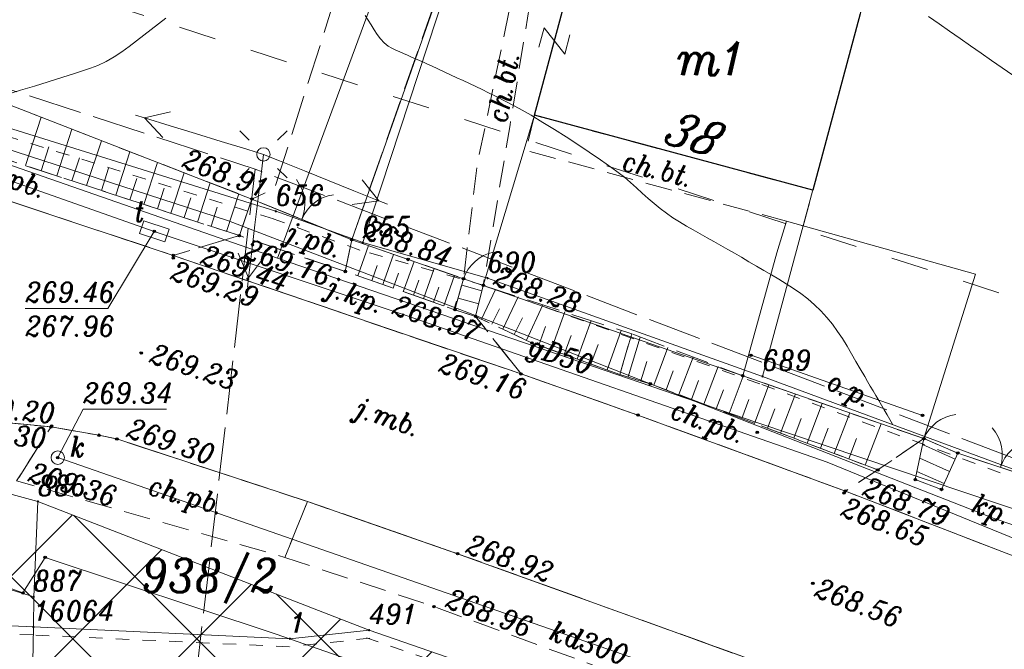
# Model space of a CAD drawing. Header units: metres. Extents: x 7435600 to 7436400, y 5537603 to 5538250.
# Tile 35 of 43: x 7436059 to 7436096, y 5537903 to 5537927. Entities that reach past the tile are written whole.
import ezdxf
from ezdxf.enums import TextEntityAlignment as Align

# ---------------------------------------------------------------- set-up
doc = ezdxf.new("R2010")
doc.units = ezdxf.units.M
doc.header["$MEASUREMENT"] = 0
for name, pattern in [('0.5_0.5', [1, 0.5, -0.5]), ('1.4_1.4', [2.8, 1.4, -1.4]), ('1.5_0.5', [2, 1.5, -0.5]), ('219-500', [0]), ('ktok02-500', [0]), ('ktok04-500', [0]), ('mz1.0_0.5', [1.5, 1, -0.5]), ('mz1.25_0.5', [1.75, 1.25, -0.5]), ('mz2.0_0.5', [2.5, 2, -0.5])]:
    doc.linetypes.add(name, pattern=pattern)
doc.layers.get('0').update_dxf_attribs({"color": 2, "linetype": 'CONTINUOUS', "lineweight": 5})
doc.layers.add('!ramka', color=2, linetype='CONTINUOUS', lineweight=0)
doc.layers.add('BUIB02_02', color=7, linetype='CONTINUOUS', lineweight=0)
for name, color, linetype in [('000 Inne (niezydentyfikowane)', 7, 'CONTINUOUS'), ('140-Punkty robocze', 7, 'CONTINUOUS'), ('203-Punkt załamania granicy działki nie stabilizowany', 7, 'CONTINUOUS'), ('203-Punkt załamania granicy działki nie stabilizowany-Atr103', 7, 'CONTINUOUS'), ('203-Punkt załamania granicy działki nie stabilizowany-Atr104', 7, 'CONTINUOUS'), ('211-Nr działki', 7, 'CONTINUOUS'), ('218-Granica użytku po granicy działki', 7, 'CONTINUOUS'), ('219-Linia granicy', 7, 'CONTINUOUS'), ('238-Punkt adresowy budynku', 7, 'CONTINUOUS'), ('312-Budynek (powierzchnia)', 7, 'CONTINUOUS'), ('312-Numer ewidencyjny budynku-Atr124', 7, 'CONTINUOUS'), ('403-Punkt określonej wysokości', 7, 'CONTINUOUS'), ('811-Warstwica ciągła linia', 7, 'CONTINUOUS'), ('991-Przehaczenie', 7, 'CONTINUOUS'), ('brama (linia)', 7, 'CONTINUOUS'), ('brama (linia) - symbol', 7, 'CONTINUOUS'), ('chodnik (powierzchnia)', 7, 'CONTINUOUS'), ('chodnik (powierzchnia)-Atr17', 7, 'CONTINUOUS'), ('furtka (linia)', 7, 'CONTINUOUS'), ('furtka (linia) - symbol', 7, 'CONTINUOUS'), ('inny obiekt przyrodniczy (linia)', 7, 'CONTINUOUS'), ('inny obiekt przyrodniczy (linia)-Atr17', 7, 'CONTINUOUS'), ('jezdnia (powierzchnia)', 7, 'CONTINUOUS'), ('jezdnia (powierzchnia)-Atr17', 7, 'CONTINUOUS'), ('krawężnik (linia)', 7, 'CONTINUOUS'), ('latarnia na słupie lub maszcie (punkt)', 7, 'CONTINUOUS'), ('Miejsce błędu lub ostrzeżenia po kontroli', 7, 'CONTINUOUS'), ('ogrodzenie trwałe (linia)', 7, 'CONTINUOUS'), ('plac (powierzchnia)', 7, 'CONTINUOUS'), ('plac (powierzchnia)-Atr17', 7, 'CONTINUOUS'), ('przewód elektroenergetyczny niskiego napięcia (linia) - symbol', 7, 'CONTINUOUS'), ('przewód gazowy (linia)', 7, 'CONTINUOUS'), ('przewód gazowy (linia)-Atr1', 7, 'CONTINUOUS'), ('przewód kanalizacyjny (linia)', 7, 'CONTINUOUS'), ('przewód kanalizacyjny (linia)-Atr1', 7, 'CONTINUOUS'), ('przewód telekomunikacyjny (linia)', 7, 'CONTINUOUS'), ('przewód telekomunikacyjny - projektowany lub w budowie (linia) - ob. projektowany', 7, 'CONTINUOUS'), ('punkt o określonej wysokości (sieć kanalizacyjna)', 7, 'CONTINUOUS'), ('punkt o określonej wysokości (sieć kanalizacyjna)-Atr2', 7, 'CONTINUOUS'), ('punkt o określonej wysokości (sieć telekomunikacyjna)', 7, 'CONTINUOUS'), ('punkt o określonej wysokości (sieć telekomunikacyjna)-Atr2', 7, 'CONTINUOUS'), ('punkt o określonej wysokości (sieć telekomunikacyjna)-Atr3', 7, 'CONTINUOUS'), ('punkt wysokościowy sztuczny', 7, 'CONTINUOUS'), ('punkt wysokościowy sztuczny-Atr2', 7, 'CONTINUOUS'), ('schody w ciągu komunikacyjnym', 7, 'CONTINUOUS'), ('skarpa nieumocniona (powierzchnia)', 7, 'CONTINUOUS'), ('Strefa osuwisk potencjalnych', 7, 'CONTINUOUS'), ('studzienka prostokątna - przewód telekomunikacyjny (punkt)', 7, 'CONTINUOUS'), ('studzienka prostokątna - przewód telekomunikacyjny (punkt)-Atr17', 7, 'CONTINUOUS'), ('słup (punkt)', 7, 'CONTINUOUS'), ('właz okrągły - siec kanalizacyjna (punkt)', 7, 'CONTINUOUS'), ('właz okrągły - siec kanalizacyjna (punkt)-Atr17', 7, 'CONTINUOUS')]:
    doc.layers.add(name, color=color, linetype=linetype)
doc.styles.get("Standard").update_dxf_attribs({"font": 'italic_1250.shx', "width": 0.75})
doc.linetypes.add('902-500', pattern='A,3.75,0,[1,ksztalty.shx,S=0.5,R=0,X=0,Y=0],3.75', length=7.5)

# ---------------------------------------------------------------- blocks, each defined once
blk = doc.blocks.new('991')
at = {"color": 0, "linetype": 'Continuous', "lineweight": 0}
for p, q in [((-0.375, 0.5), (0.375, 0.5)), ((-0.375, -0.5), (0.375, 0.5)), ((-0.375, -0.5), (0.375, -0.5))]:
    blk.add_line(p, q, dxfattribs=at)
blk = doc.blocks.new('203')
at = {"linetype": 'Continuous', "lineweight": 0}
h = blk.add_hatch(color=0, dxfattribs=at)
edge = h.paths.add_edge_path()
edge.add_arc((0, 0), 0.045, 0, 360)
blk = doc.blocks.new('US22')
at = {"color": 0, "linetype": 'Continuous', "lineweight": 13}
blk.add_circle((0, 0), 0.25, dxfattribs=at)
blk = doc.blocks.new('PE04')
at = {"color": 0, "linetype": 'Continuous', "lineweight": 13}
for p, q in [((4.65, 0), (3.784, 0.5)), ((0.65, 0), (0, 0)), ((0.65, 0), (1.65, 0)), ((1.65, 0), (2.65, 0)), ((2.65, 0), (3.65, 0)), ((3.65, 0), (4.65, 0)), ((4.65, 0), (3.784, -0.5)), ((4.65, 0), (5, 0))]:
    blk.add_line(p, q, dxfattribs=at)
blk = doc.blocks.new('PW01')
at = {"linetype": 'Continuous', "lineweight": 13}
h = blk.add_hatch(color=0, dxfattribs=at)
edge = h.paths.add_edge_path()
edge.add_arc((0, 0), 0.045, 0, 360)
blk = doc.blocks.new('OK02')
at = {"color": 0, "linetype": 'Continuous', "lineweight": 0}
for centre, start, end in [((-1.5, 0), 0, 60), ((1.5, 0), 120, 180)]:
    blk.add_arc(centre, 1.5, start, end, dxfattribs=at)
blk = doc.blocks.new('OK04')
at = {"color": 0, "linetype": 'Continuous', "lineweight": 0}
blk.add_arc((1.5, 0.001), 1.5, 120, 180, dxfattribs=at)
blk = doc.blocks.new('US15B')
at = {"color": 0, "linetype": 'Continuous', "lineweight": 0}
blk.add_lwpolyline([(-0.5, -0.25), (0.5, -0.25), (0.5, 0.25), (-0.5, 0.25)], close=True, dxfattribs=at)
blk = doc.blocks.new('PW02')
at = {"linetype": 'Continuous', "lineweight": 13}
h = blk.add_hatch(color=0, dxfattribs=at)
edge = h.paths.add_edge_path()
edge.add_arc((0, 0), 0.045, 0, 360)
blk = doc.blocks.new('PIKIETA')
at = {"color": 0}
blk.add_circle((0, 0), 0.045, dxfattribs=at)
blk = doc.blocks.new('801')
at = {"linetype": 'Continuous', "lineweight": 13}
h = blk.add_hatch(color=0, dxfattribs=at)
edge = h.paths.add_edge_path()
edge.add_arc((0, 0), 0.045, 0, 360)
blk = doc.blocks.new('SM04')
at = {"color": 0, "linetype": 'Continuous', "lineweight": 13}
blk.add_circle((0, 0), 0.25, dxfattribs=at)
blk = doc.blocks.new('SM011')
at = {"color": 0, "linetype": 'Continuous', "lineweight": 13}
for p, q in [((-0.53, 0.531), (-0.883, 0.884)), ((0.531, 0.531), (0.884, 0.884)), ((-0.53, -0.53), (-0.883, -0.883)), ((0.531, -0.53), (0.884, -0.883))]:
    blk.add_line(p, q, dxfattribs=at)

msp = doc.modelspace()

# ---------------------------------------------------------------- hatches: boundary and pattern name
at = {"layer": 'BUIB02_02', "linetype": 'Continuous', "lineweight": 5}
h = msp.add_hatch(dxfattribs=at)
h.set_pattern_fill('CROSSHATCH', color=253, style=0, pattern_type=2)
h.set_pattern_definition([(45, (7435961.6253, 5537924.7712), (-2.319904, 2.319904), []), (315, (7435961.6253, 5537924.7712), (2.319904, 2.319904), [])])
h.paths.add_polyline_path([(7436043.44, 5537913.56), (7436060.08, 5537909.02), (7436072.46, 5537904.21), (7436080.45, 5537901.44), (7436125.26, 5537886.3), (7436123.85, 5537883.72), (7436121.78, 5537879.94), (7436111.81, 5537868.54), (7436097.96, 5537862.42), (7436082.82, 5537862.73), (7436056.09, 5537869.29), (7436015.82, 5537881.67), (7435957.74, 5537897.76), (7435948.84, 5537901.62), (7435934.32, 5537910.49), (7435934.03, 5537910.63), (7435939.24, 5537925.51), (7435940.01, 5537935.88), (7435938.04, 5537945.01), (7435935.67, 5537947.6), (7435945.85, 5537945.72), (7435954.28, 5537942.86), (7435969.69, 5537938.08), (7435996.02, 5537930.09), (7436005.99, 5537926.19), (7436016.39, 5537923.91), (7436023.56, 5537921.25)])

# ---------------------------------------------------------------- linework, layer by layer
at = {"layer": '!ramka', "color": 251, "linetype": 'Continuous', "lineweight": 13}
msp.add_3dface([(7435692.445, 5538052.761), (7436192.445, 5538052.761), (7436192.445, 5537747.761), (7435692.445, 5537747.761)], dxfattribs=at)
at = {"layer": '000 Inne (niezydentyfikowane)', "color": 251, "linetype": 'Continuous', "lineweight": 13, "flags": 128}
for points in [[(7436059.61, 5537921.58), (7436060.2, 5537923.39)], [(7436060.78, 5537921.2), (7436061.35, 5537922.94)], [(7436061.9, 5537920.83), (7436062.46, 5537922.51)], [(7436060.2, 5537921.39), (7436060.49, 5537922.28)], [(7436062.99, 5537920.47), (7436063.52, 5537922.1)], [(7436061.35, 5537921.01), (7436061.63, 5537921.87)], [(7436064.04, 5537920.13), (7436064.55, 5537921.7)], [(7436062.45, 5537920.65), (7436062.72, 5537921.48)], [(7436063.52, 5537920.3), (7436063.78, 5537921.1)], [(7436065.05, 5537919.8), (7436065.55, 5537921.31)], [(7436064.55, 5537919.96), (7436064.8, 5537920.73)], [(7436066.04, 5537919.47), (7436066.52, 5537920.94)], [(7436065.55, 5537919.64), (7436065.79, 5537920.38)], [(7436067.13, 5537919.12), (7436067.59, 5537920.52)], [(7436066.55, 5537919.31), (7436066.78, 5537920.03)], [(7436072.04, 5537917.46), (7436072.44, 5537918.59)], [(7436072.98, 5537917.13), (7436073.37, 5537918.26)], [(7436072.56, 5537917.27), (7436072.76, 5537917.84)], [(7436073.74, 5537916.86), (7436074.14, 5537917.99)], [(7436074.5, 5537916.6), (7436074.89, 5537917.73)], [(7436073.36, 5537917), (7436073.56, 5537917.56)], [(7436074.12, 5537916.73), (7436074.32, 5537917.3)], [(7436075.25, 5537916.34), (7436075.65, 5537917.47)], [(7436074.87, 5537916.47), (7436075.07, 5537917.03)], [(7436076.66, 5537915.84), (7436077.18, 5537916.95)], [(7436077.46, 5537915.46), (7436078.03, 5537916.67)], [(7436075.63, 5537916.2), (7436075.73, 5537916.51)], [(7436077.05, 5537915.65), (7436077.33, 5537916.23)], [(7436078.34, 5537915.05), (7436078.96, 5537916.37)], [(7436077.89, 5537915.26), (7436078.19, 5537915.89)], [(7436079.27, 5537914.69), (7436079.78, 5537916.11)], [(7436078.8, 5537914.86), (7436079.05, 5537915.56)], [(7436080.24, 5537914.34), (7436080.76, 5537915.79)], [(7436079.75, 5537914.52), (7436080.01, 5537915.23)], [(7436081.36, 5537913.94), (7436081.89, 5537915.42)], [(7436082.14, 5537913.68), (7436082.59, 5537915.17)], [(7436080.75, 5537914.16), (7436081.02, 5537914.89)], [(7436083.1, 5537913.37), (7436083.63, 5537914.78)], [(7436084.04, 5537913.02), (7436084.57, 5537914.42)], [(7436082.62, 5537913.53), (7436082.85, 5537914.26)], [(7436084.98, 5537912.66), (7436085.51, 5537914.07)], [(7436083.57, 5537913.19), (7436083.83, 5537913.9)], [(7436085.92, 5537912.31), (7436086.45, 5537913.71)], [(7436084.51, 5537912.84), (7436084.77, 5537913.54)], [(7436086.87, 5537911.94), (7436087.41, 5537913.38)], [(7436085.44, 5537912.48), (7436085.71, 5537913.19)], [(7436087.84, 5537911.58), (7436088.4, 5537913.04)], [(7436086.39, 5537912.13), (7436086.66, 5537912.84)], [(7436088.84, 5537911.2), (7436089.4, 5537912.69)], [(7436087.35, 5537911.76), (7436087.63, 5537912.48)], [(7436088.34, 5537911.39), (7436088.62, 5537912.13)], [(7436089.85, 5537910.82), (7436090.43, 5537912.33)], [(7436089.34, 5537911.01), (7436089.62, 5537911.76)], [(7436091.01, 5537910.38), (7436091.6, 5537911.93)], [(7436090.39, 5537910.61), (7436090.68, 5537911.38)]]:
    msp.add_lwpolyline(points, dxfattribs=at)
at = {"layer": '218-Granica użytku po granicy działki', "color": 3, "linetype": '0.5_0.5', "lineweight": 13}
for p, q in [((7436068.881, 5537919.584), (7436055.401, 5537923.784)), ((7436072.118, 5537918.418), (7436068.868, 5537919.588)), ((7436068.868, 5537919.588), (7436068.868, 5537919.588)), ((7436068.868, 5537919.588), (7436068.868, 5537919.588)), ((7436068.881, 5537919.584), (7436068.881, 5537919.584)), ((7436068.881, 5537919.584), (7436068.881, 5537919.584)), ((7436072.118, 5537918.418), (7436072.118, 5537918.418)), ((7436072.118, 5537918.418), (7436072.118, 5537918.418)), ((7436076.808, 5537917.081), (7436072.138, 5537918.411)), ((7436072.138, 5537918.411), (7436072.138, 5537918.411)), ((7436072.138, 5537918.411), (7436072.138, 5537918.411)), ((7436087.069, 5537913.417), (7436076.789, 5537917.087)), ((7436076.789, 5537917.087), (7436076.789, 5537917.087)), ((7436076.789, 5537917.087), (7436076.789, 5537917.087)), ((7436076.808, 5537917.081), (7436076.808, 5537917.081)), ((7436076.808, 5537917.081), (7436076.808, 5537917.081)), ((7436100.746, 5537908.359), (7436087.066, 5537913.419)), ((7436087.066, 5537913.419), (7436087.066, 5537913.419)), ((7436087.066, 5537913.419), (7436087.066, 5537913.419)), ((7436087.069, 5537913.417), (7436087.069, 5537913.417)), ((7436087.069, 5537913.417), (7436087.069, 5537913.417)), ((7436059.897, 5537904.03), (7436051.227, 5537904.42)), ((7436069.486, 5537903.59), (7436059.896, 5537904.03)), ((7436059.896, 5537904.03), (7436059.896, 5537904.03)), ((7436059.896, 5537904.03), (7436059.896, 5537904.03)), ((7436059.897, 5537904.03), (7436059.897, 5537904.03)), ((7436059.897, 5537904.03), (7436059.897, 5537904.03)), ((7436072.492, 5537903.912), (7436069.532, 5537903.592)), ((7436080.352, 5537901.157), (7436072.362, 5537903.927)), ((7436072.362, 5537903.927), (7436072.362, 5537903.927)), ((7436072.362, 5537903.927), (7436072.362, 5537903.927)), ((7436072.492, 5537903.912), (7436072.492, 5537903.912)), ((7436072.492, 5537903.912), (7436072.492, 5537903.912)), ((7436069.486, 5537903.59), (7436069.486, 5537903.59)), ((7436069.486, 5537903.59), (7436069.486, 5537903.59)), ((7436069.532, 5537903.592), (7436069.532, 5537903.592)), ((7436069.532, 5537903.592), (7436069.532, 5537903.592))]:
    msp.add_line(p, q, dxfattribs=at)
at = {"layer": '219-Linia granicy', "color": 3, "linetype": '219-500', "lineweight": 13, "flags": 128}
for points in [[(7436078.8, 5537938.7), (7436072.22, 5537918.7)], [(7436092.65, 5537934.03), (7436087.17, 5537913.7)], [(7436055.49, 5537924.07), (7436068.97, 5537919.87)], [(7436072.22, 5537918.7), (7436068.97, 5537919.87)], [(7436072.22, 5537918.7), (7436076.89, 5537917.37)], [(7436087.17, 5537913.7), (7436076.89, 5537917.37)], [(7436028.97, 5537915.01), (7436059.92, 5537905.46)], [(7436087.17, 5537913.7), (7436100.85, 5537908.64)], [(7436059.92, 5537905.46), (7436060.08, 5537909.02)], [(7436072.46, 5537904.21), (7436060.08, 5537909.02)], [(7436059.92, 5537905.46), (7436059.91, 5537904.33)], [(7436059.91, 5537904.33), (7436051.24, 5537904.72)], [(7436059.243, 5537868.457), (7436059.91, 5537904.33)], [(7436069.5, 5537903.89), (7436059.91, 5537904.33)], [(7436072.46, 5537904.21), (7436069.5, 5537903.89)], [(7436072.46, 5537904.21), (7436080.45, 5537901.44)]]:
    msp.add_lwpolyline(points, dxfattribs=at)
at = {"layer": '312-Budynek (powierzchnia)', "color": 251, "linetype": 'Continuous', "lineweight": 25, "flags": 128}
for points in [[(7436078.64, 5537923.46), (7436080.41, 5537930.07)], [(7436090.82, 5537927.26), (7436089.05, 5537920.66)], [(7436089.05, 5537920.66), (7436078.64, 5537923.46)]]:
    msp.add_lwpolyline(points, dxfattribs=at)
at = {"layer": '811-Warstwica ciągła linia', "color": 32, "linetype": 'Continuous', "lineweight": 13, "flags": 128}
for points in [[(7436064.857, 5537927.087), (7436064.581, 5537926.884), (7436064.308, 5537926.673), (7436064.037, 5537926.457), (7436063.765, 5537926.242), (7436063.49, 5537926.032), (7436063.21, 5537925.831), (7436062.924, 5537925.643), (7436062.628, 5537925.474), (7436062.322, 5537925.327), (7436062.04, 5537925.22), (7436062.002, 5537925.207), (7436061.489, 5537925.039), (7436060.976, 5537924.874), (7436060.461, 5537924.712), (7436059.946, 5537924.552), (7436059.431, 5537924.395), (7436058.916, 5537924.239)], [(7436092.03, 5537911.91), (7436091.927, 5537912.089), (7436091.824, 5537912.267), (7436091.72, 5537912.445), (7436091.616, 5537912.623), (7436091.512, 5537912.801), (7436091.408, 5537912.979), (7436091.303, 5537913.157), (7436091.199, 5537913.334), (7436091.094, 5537913.512), (7436090.99, 5537913.69), (7436090.825, 5537913.975), (7436090.662, 5537914.261), (7436090.498, 5537914.546), (7436090.33, 5537914.83), (7436090.156, 5537915.109), (7436089.974, 5537915.383), (7436089.78, 5537915.649), (7436089.573, 5537915.905), (7436089.351, 5537916.149), (7436089.11, 5537916.38), (7436088.857, 5537916.594), (7436088.597, 5537916.794), (7436088.331, 5537916.983), (7436088.059, 5537917.162), (7436087.783, 5537917.333), (7436087.505, 5537917.499), (7436087.224, 5537917.661), (7436086.942, 5537917.823), (7436086.66, 5537917.985), (7436086.38, 5537918.15), (7436086.125, 5537918.3), (7436085.868, 5537918.448), (7436085.611, 5537918.593), (7436085.352, 5537918.737), (7436085.094, 5537918.881), (7436084.836, 5537919.026), (7436084.579, 5537919.172), (7436084.324, 5537919.321), (7436084.071, 5537919.473), (7436083.82, 5537919.63), (7436083.577, 5537919.796), (7436083.343, 5537919.974), (7436083.115, 5537920.161), (7436082.893, 5537920.355), (7436082.673, 5537920.553), (7436082.454, 5537920.752), (7436082.233, 5537920.949), (7436082.009, 5537921.141), (7436081.778, 5537921.326), (7436081.54, 5537921.5), (7436081.116, 5537921.792), (7436080.69, 5537922.082), (7436080.263, 5537922.368), (7436079.832, 5537922.65), (7436079.398, 5537922.927), (7436078.96, 5537923.197), (7436078.518, 5537923.46), (7436078.071, 5537923.713), (7436077.619, 5537923.957), (7436077.16, 5537924.19), (7436076.924, 5537924.305), (7436076.688, 5537924.419), (7436076.451, 5537924.532), (7436076.214, 5537924.645), (7436075.977, 5537924.756), (7436075.74, 5537924.867), (7436075.502, 5537924.978), (7436075.265, 5537925.089), (7436075.027, 5537925.199), (7436074.79, 5537925.31), (7436074.643, 5537925.378), (7436074.495, 5537925.444), (7436074.347, 5537925.509), (7436074.198, 5537925.574), (7436074.049, 5537925.638), (7436073.901, 5537925.703), (7436073.752, 5537925.768), (7436073.604, 5537925.834), (7436073.457, 5537925.901), (7436073.31, 5537925.97), (7436073.172, 5537926.05), (7436073.02, 5537926.174), (7436072.886, 5537926.321), (7436072.766, 5537926.484), (7436072.653, 5537926.658), (7436072.543, 5537926.837), (7436072.431, 5537927.015), (7436072.312, 5537927.186)], [(7436096.521, 5537924.958), (7436096.126, 5537925.231), (7436095.733, 5537925.505), (7436095.341, 5537925.779), (7436094.949, 5537926.055), (7436094.557, 5537926.33), (7436094.165, 5537926.606), (7436093.773, 5537926.881), (7436093.38, 5537927.155)]]:
    msp.add_lwpolyline(points, dxfattribs=at)
at = {"layer": 'brama (linia)', "color": 251, "linetype": 'ktok02-500', "lineweight": 13, "flags": 128}
for points in [[(7436068.08, 5537920.33), (7436071.81, 5537918.81)], [(7436094.47, 5537910.83), (7436097.65, 5537909.77)]]:
    msp.add_lwpolyline(points, dxfattribs=at)
at = {"layer": 'chodnik (powierzchnia)', "color": 251, "linetype": 'mz1.0_0.5', "lineweight": 13, "flags": 128}
for points in [[(7436075.99, 5537917.35), (7436076.73, 5537917.1), (7436077.73, 5537923.11), (7436078.45, 5537927.49), (7436078.97, 5537928.89), (7436079.8, 5537929.98), (7436080.41, 5537930.07), (7436086.6, 5537928.39), (7436088.6, 5537935.4), (7436087.37, 5537935.82), (7436085.7, 5537929.95), (7436080.33, 5537931.43), (7436079.1, 5537930.37), (7436078.07, 5537929.13), (7436076.5, 5537921.61)], [(7436047.55, 5537924.02), (7436053.81, 5537921.98), (7436065.14, 5537918.22), (7436067.61, 5537918.96), (7436054.18, 5537923.36), (7436046.21, 5537925.97)], [(7436078.64, 5537923.46), (7436078.32, 5537922.15), (7436088.06, 5537919.5), (7436088.69, 5537919.32), (7436089.05, 5537920.66)], [(7436078.14, 5537913.79), (7436082.51, 5537912.25), (7436090.27, 5537909.41), (7436091.48, 5537910.2), (7436082.97, 5537913.42), (7436081.83, 5537913.77), (7436078.55, 5537914.95), (7436076.44, 5537915.94)], [(7436070.16, 5537909.02), (7436069.31, 5537906.93), (7436059.28, 5537909.79), (7436060.57, 5537911.81), (7436062.36, 5537911.5), (7436063.03, 5537911.36)], [(7436119.64, 5537887.4), (7436120.52, 5537889.46), (7436111.99, 5537892.99), (7436104.8, 5537895.98), (7436092.65, 5537900.86), (7436087.88, 5537902.7), (7436075.77, 5537907.07), (7436070.16, 5537909.02), (7436069.31, 5537906.93), (7436074.89, 5537905.09), (7436087.08, 5537900.6), (7436091.48, 5537898.94), (7436103.94, 5537893.9), (7436111.27, 5537890.86), (7436116.57, 5537888.67)]]:
    msp.add_lwpolyline(points, close=True, dxfattribs=at)
at = {"layer": 'furtka (linia)', "color": 251, "linetype": 'ktok04-500', "lineweight": 13, "flags": 128}
for points in [[(7436075.99, 5537917.35), (7436076.73, 5537917.1)], [(7436093.2, 5537911.37), (7436094.47, 5537910.83)]]:
    msp.add_lwpolyline(points, dxfattribs=at)
at = {"layer": 'inny obiekt przyrodniczy (linia)', "color": 251, "linetype": 'Continuous', "lineweight": 13, "flags": 128}
msp.add_lwpolyline([(7436093.15, 5537912.24), (7436086.74, 5537914.49)], dxfattribs=at)
at = {"layer": 'jezdnia (powierzchnia)', "color": 251, "linetype": '1.5_0.5', "lineweight": 13, "flags": 128}
for points in [[(7435787.98, 5537999.13), (7435812.53, 5537991.36), (7435837.49, 5537983.4), (7435851.56, 5537978.92), (7435872.9, 5537972.2), (7435884.62, 5537968.52), (7435893.22, 5537965.82), (7435917.63, 5537958.09), (7435931.26, 5537953.8), (7435946.49, 5537948.88), (7435956.04, 5537945.83), (7435981.79, 5537937.53), (7436000.26, 5537931.81), (7436006.5, 5537929.57), (7436018.45, 5537924.52), (7436030.52, 5537919.43), (7436040.91, 5537915.64), (7436044.65, 5537914.31), (7436047.5, 5537913.32), (7436048.48, 5537913.11), (7436051.09, 5537912.8), (7436055.46, 5537912.3), (7436060.57, 5537911.81), (7436062.36, 5537911.5), (7436063.03, 5537911.36), (7436070.16, 5537909.02), (7436075.77, 5537907.07), (7436087.88, 5537902.7), (7436092.65, 5537900.86), (7436104.8, 5537895.98), (7436111.99, 5537892.99), (7436117.36, 5537890.77), (7436120.52, 5537889.46), (7436121.95, 5537888.81), (7436122.58, 5537888.36), (7436123.09, 5537887.94), (7436123.7, 5537887.23), (7436124.27, 5537886.43), (7436124.63, 5537885.44), (7436124.96, 5537883.49), (7436124.82, 5537882.04), (7436132.59, 5537891.94), (7436128.79, 5537893.6), (7436127.56, 5537894.18), (7436120.05, 5537897.35), (7436109.2, 5537901.85), (7436098.73, 5537906.14), (7436090.27, 5537909.41), (7436082.51, 5537912.25), (7436078.14, 5537913.79), (7436065.14, 5537918.22), (7436053.81, 5537921.98), (7436047.55, 5537924.02), (7436039.35, 5537926.69), (7436033.49, 5537928.6), (7436025.95, 5537930.99), (7436016.54, 5537933.92), (7436002.02, 5537938.44), (7435996.37, 5537940.2), (7435994.48, 5537940.74), (7435983.95, 5537944.1), (7435976.31, 5537946.5), (7435971.56, 5537947.96), (7435963.8, 5537950.41), (7435957.25, 5537952.56), (7435948.59, 5537955.3), (7435932.89, 5537960.3), (7435919.95, 5537964.35), (7435895.13, 5537972.13), (7435875.07, 5537978.57), (7435853.94, 5537985.24), (7435845.26, 5537987.99), (7435839.58, 5537989.79), (7435830.87, 5537992.55), (7435814.74, 5537997.65), (7435806.05, 5538000.41), (7435789.9, 5538005.53), (7435788.87, 5538002.22)], [(7436068.08, 5537920.33), (7436071.81, 5537918.81), (7436079.6, 5537941.07), (7436074.98, 5537942.83), (7436072.37, 5537934.3), (7436072.55, 5537932.24), (7436070.63, 5537926.07), (7436068.93, 5537920.74)], [(7436071.57, 5537917.62), (7436067.61, 5537918.96), (7436068.08, 5537920.33), (7436071.81, 5537918.81)], [(7436078.14, 5537913.79), (7436076.44, 5537915.94), (7436075.67, 5537916.19), (7436071.57, 5537917.62), (7436067.61, 5537918.96), (7436065.14, 5537918.22)]]:
    msp.add_lwpolyline(points, close=True, dxfattribs=at)
at = {"layer": 'krawężnik (linia)', "color": 251, "linetype": 'Continuous', "lineweight": 13, "flags": 128}
for points in [[(7436132.59, 5537891.94), (7436128.79, 5537893.6), (7436127.56, 5537894.18), (7436120.05, 5537897.35), (7436109.2, 5537901.85), (7436098.73, 5537906.14), (7436090.27, 5537909.41), (7436082.51, 5537912.25), (7436078.14, 5537913.79), (7436065.14, 5537918.22), (7436053.81, 5537921.98), (7436047.55, 5537924.02), (7436039.35, 5537926.69), (7436033.49, 5537928.6), (7436025.95, 5537930.99), (7436016.54, 5537933.92), (7436002.02, 5537938.44), (7435996.37, 5537940.2), (7435994.48, 5537940.74), (7435983.95, 5537944.1), (7435976.31, 5537946.5), (7435971.56, 5537947.96), (7435963.8, 5537950.41)], [(7436002.02, 5537938.44), (7436016.54, 5537933.92), (7436025.95, 5537930.99), (7436033.49, 5537928.6), (7436039.35, 5537926.69), (7436047.55, 5537924.02), (7436053.81, 5537921.98), (7436065.14, 5537918.22), (7436078.14, 5537913.79), (7436082.51, 5537912.25), (7436090.27, 5537909.41), (7436098.73, 5537906.14), (7436109.2, 5537901.85), (7436120.05, 5537897.35), (7436127.56, 5537894.18), (7436128.79, 5537893.6), (7436132.59, 5537891.94)], [(7436124.96, 5537883.49), (7436124.63, 5537885.44), (7436124.27, 5537886.43), (7436123.7, 5537887.23), (7436123.09, 5537887.94), (7436122.58, 5537888.36), (7436121.95, 5537888.81), (7436120.52, 5537889.46), (7436117.36, 5537890.77), (7436111.99, 5537892.99), (7436104.8, 5537895.98), (7436092.65, 5537900.86), (7436087.88, 5537902.7), (7436075.77, 5537907.07), (7436070.16, 5537909.02), (7436063.03, 5537911.36), (7436062.36, 5537911.5), (7436060.57, 5537911.81), (7436055.46, 5537912.3)]]:
    msp.add_lwpolyline(points, dxfattribs=at)
at = {"layer": 'Miejsce błędu lub ostrzeżenia po kontroli', "color": 214, "linetype": '1.4_1.4', "lineweight": 13, "flags": 128}
msp.add_lwpolyline([(7435942.54, 5537965.49), (7435996.65, 5537949.04), (7436064.9, 5537926.91), (7436099.32, 5537915.75), (7436131.86, 5537901.49)], dxfattribs=at)
at = {"layer": 'ogrodzenie trwałe (linia)', "color": 251, "linetype": '902-500', "lineweight": 13, "flags": 128}
for points in [[(7436090.82, 5537927.26), (7436092.65, 5537934.03), (7436078.8, 5537938.7), (7436071.81, 5537918.81), (7436075.99, 5537917.35)], [(7436068.08, 5537920.33), (7436055.51, 5537925.21)], [(7436078.64, 5537923.46), (7436076.73, 5537917.1)], [(7436086.43, 5537913.72), (7436087.71, 5537918.32), (7436088.06, 5537919.5), (7436095.13, 5537917.52), (7436093.2, 5537911.37)], [(7436071.81, 5537918.81), (7436073.92, 5537918.07), (7436075.99, 5537917.35)], [(7436086.43, 5537913.72), (7436076.73, 5537917.1)], [(7436093.2, 5537911.37), (7436086.43, 5537913.72)], [(7436068.99, 5537904.06), (7436060.35, 5537906.93), (7436059.52, 5537905.6), (7436056.77, 5537906.59)], [(7436122.66, 5537883.58), (7436115.65, 5537886.77), (7436102.94, 5537891.53), (7436086.08, 5537898.09), (7436068.99, 5537904.06)]]:
    msp.add_lwpolyline(points, dxfattribs=at)
at = {"layer": 'plac (powierzchnia)', "color": 251, "linetype": '1.5_0.5', "lineweight": 13, "flags": 128}
for points in [[(7436051.09, 5537912.8), (7436051.95, 5537910.49), (7436057.74, 5537909.9), (7436059.28, 5537909.79), (7436060.57, 5537911.81), (7436055.46, 5537912.3)], [(7436098.73, 5537906.14), (7436098.32, 5537908.39), (7436097.65, 5537909.77), (7436094.47, 5537910.83), (7436093.2, 5537911.37), (7436091.48, 5537910.2), (7436090.27, 5537909.41)]]:
    msp.add_lwpolyline(points, close=True, dxfattribs=at)
at = {"layer": 'przewód gazowy (linia)', "color": 40, "linetype": 'Continuous', "lineweight": 13, "flags": 128}
for points in [[(7436115.36, 5537902.41), (7436086.96, 5537911.98), (7436069.03, 5537918.12), (7436049.03, 5537925.09), (7436028.69, 5537931.7), (7436019.45, 5537934.66), (7436003.71, 5537939.63), (7435979.37, 5537947.59), (7435943.65, 5537961.27)], [(7436069.03, 5537918.12), (7436078.29, 5537943.18), (7436075.62, 5537944.91)]]:
    msp.add_lwpolyline(points, dxfattribs=at)
at = {"layer": 'przewód kanalizacyjny (linia)', "color": 34, "linetype": 'Continuous', "lineweight": 13, "flags": 128}
msp.add_lwpolyline([(7436094.26, 5537899.01), (7436060.82, 5537910.66)], dxfattribs=at)
at = {"layer": 'przewód telekomunikacyjny (linia)', "color": 30, "linetype": 'Continuous', "lineweight": 13, "flags": 128}
for points in [[(7435943.53, 5537958.19), (7435981.13, 5537946.12), (7435985.96, 5537944.59), (7435999.97, 5537940.23), (7436010.72, 5537936.66), (7436014.01, 5537935.35), (7436017.71, 5537934.36), (7436025.16, 5537932.12), (7436036.65, 5537928.62), (7436050.47, 5537924.04), (7436064.43, 5537919.12), (7436073.85, 5537915.97), (7436089.58, 5537910.49), (7436113.88, 5537900.57), (7436129.588, 5537894.208)], [(7436130.051, 5537895.309), (7436124.6, 5537897.76), (7436116.25, 5537901.53), (7436109.09, 5537903.89), (7436095.83, 5537908.38), (7436076.93, 5537915.79), (7436067.21, 5537919.52), (7436042.88, 5537927.41), (7436013.15, 5537938.11), (7435996, 5537944.11), (7435981.96, 5537949.04)]]:
    msp.add_lwpolyline(points, dxfattribs=at)
at = {"layer": 'przewód telekomunikacyjny - projektowany lub w budowie (linia) - ob. projektowany', "color": 30, "linetype": 'mz2.0_0.5', "lineweight": 13, "flags": 128}
for points in [[(7436035.99, 5537931.9), (7436068.2, 5537921.45)], [(7436062.81, 5537875.04), (7436068.2, 5537921.45), (7436103.18, 5537908.11), (7436130.618, 5537897.247)]]:
    msp.add_lwpolyline(points, dxfattribs=at)
at = {"layer": 'punkt o określonej wysokości (sieć kanalizacyjna)-Atr2', "color": 251, "lineweight": 13, "flags": 128}
msp.add_lwpolyline([(7436060.82, 5537910.66), (7436061.77, 5537912.47), (7436064.884, 5537912.47)], dxfattribs=at)
at = {"layer": 'punkt o określonej wysokości (sieć telekomunikacyjna)-Atr2', "color": 251, "lineweight": 13, "flags": 128}
msp.add_lwpolyline([(7436064.43, 5537919.12), (7436062.69, 5537916.24), (7436059.608, 5537916.24)], dxfattribs=at)
at = {"layer": 'schody w ciągu komunikacyjnym', "color": 251, "linetype": 'Continuous', "lineweight": 13, "flags": 128}
for points in [[(7436076.73, 5537917.1), (7436076.44, 5537915.94), (7436075.67, 5537916.19), (7436075.99, 5537917.35)], [(7436076.73, 5537917.1), (7436076.44, 5537915.94), (7436075.67, 5537916.19), (7436075.99, 5537917.35)], [(7436094.47, 5537910.83), (7436093.86, 5537909.47), (7436092.88, 5537909.84), (7436093.2, 5537911.37)], [(7436094.47, 5537910.83), (7436093.86, 5537909.47), (7436092.88, 5537909.84), (7436093.2, 5537911.37)]]:
    msp.add_lwpolyline(points, close=True, dxfattribs=at)
for points in [[(7436075.924, 5537917.109), (7436076.68, 5537916.9)], [(7436075.791, 5537916.627), (7436076.559, 5537916.415)], [(7436093.153, 5537911.147), (7436094.368, 5537910.602)], [(7436093.048, 5537910.646), (7436094.163, 5537910.146)], [(7436092.944, 5537910.145), (7436093.958, 5537909.689)]]:
    msp.add_lwpolyline(points, dxfattribs=at)
at = {"layer": 'skarpa nieumocniona (powierzchnia)', "color": 251, "linetype": 'mz1.25_0.5', "lineweight": 13, "flags": 128}
for points in [[(7436067.61, 5537918.96), (7436054.18, 5537923.36), (7436053.45, 5537924.55), (7436052.36, 5537926.81), (7436055.51, 5537925.21), (7436068.08, 5537920.33)], [(7436071.81, 5537918.81), (7436071.57, 5537917.62), (7436075.67, 5537916.19), (7436075.99, 5537917.35), (7436073.92, 5537918.07)], [(7436081.83, 5537913.77), (7436078.55, 5537914.95), (7436076.44, 5537915.94), (7436076.73, 5537917.1), (7436082.28, 5537915.29)], [(7436093.2, 5537911.37), (7436091.48, 5537910.2), (7436082.97, 5537913.42), (7436081.83, 5537913.77), (7436082.28, 5537915.29), (7436086.43, 5537913.72)]]:
    msp.add_lwpolyline(points, close=True, dxfattribs=at)
at = {"layer": 'Strefa osuwisk potencjalnych', "color": 253, "linetype": 'Continuous', "lineweight": 13, "flags": 128}
msp.add_lwpolyline([(7435954.28, 5537942.86), (7435969.69, 5537938.08), (7435996.02, 5537930.09), (7436005.99, 5537926.19), (7436016.39, 5537923.91), (7436023.56, 5537921.25), (7436043.44, 5537913.56), (7436060.08, 5537909.02), (7436072.46, 5537904.21), (7436080.45, 5537901.44), (7436125.26, 5537886.3), (7436123.85, 5537883.72), (7436121.78, 5537879.94), (7436111.81, 5537868.54), (7436097.96, 5537862.42), (7436082.82, 5537862.73), (7436056.09, 5537869.29), (7436015.82, 5537881.67), (7435957.74, 5537897.76)], dxfattribs=at)
msp.add_lwpolyline([(7435954.28, 5537942.86), (7435969.69, 5537938.08), (7435996.02, 5537930.09), (7436005.99, 5537926.19), (7436016.39, 5537923.91), (7436023.56, 5537921.25), (7436043.44, 5537913.56), (7436060.08, 5537909.02), (7436072.46, 5537904.21), (7436080.45, 5537901.44), (7436125.26, 5537886.3), (7436123.85, 5537883.72), (7436121.78, 5537879.94), (7436111.81, 5537868.54), (7436097.96, 5537862.42), (7436082.82, 5537862.73), (7436056.09, 5537869.29), (7436015.82, 5537881.67), (7435957.74, 5537897.76)], dxfattribs=at)
msp.add_lwpolyline([(7435954.28, 5537942.86), (7435969.69, 5537938.08), (7435996.02, 5537930.09), (7436005.99, 5537926.19), (7436016.39, 5537923.91), (7436023.56, 5537921.25), (7436043.44, 5537913.56), (7436060.08, 5537909.02), (7436072.46, 5537904.21), (7436080.45, 5537901.44), (7436125.26, 5537886.3), (7436123.85, 5537883.72), (7436121.78, 5537879.94), (7436111.81, 5537868.54), (7436097.96, 5537862.42), (7436082.82, 5537862.73), (7436056.09, 5537869.29), (7436015.82, 5537881.67), (7435957.74, 5537897.76)], dxfattribs=at)

# ---------------------------------------------------------------- block references
at = {"layer": '140-Punkty robocze', "color": 1, "linetype": 'Continuous', "lineweight": 13}
for p in [(7436068.08, 5537920.33), (7436064.43, 5537919.12), (7436067.61, 5537918.96), (7436065.14, 5537918.22), (7436065.14, 5537918.13), (7436073.92, 5537918.07), (7436071.57, 5537917.62), (7436075.99, 5537917.35), (7436075.67, 5537916.19), (7436076.44, 5537915.94), (7436078.55, 5537914.95), (7436063.94, 5537914.57), (7436086.74, 5537914.49), (7436078.14, 5537913.79), (7436086.43, 5537913.72), (7436082.97, 5537913.42), (7436082.51, 5537912.25), (7436060.57, 5537911.81), (7436060.59, 5537911.84), (7436062.36, 5537911.5), (7436063.03, 5537911.36), (7436086.97, 5537911.61), (7436093.2, 5537911.37), (7436060.82, 5537910.66), (7436094.47, 5537910.83), (7436091.48, 5537910.2), (7436092.88, 5537909.84), (7436090.22, 5537909.34), (7436090.27, 5537909.41), (7436093.86, 5537909.47), (7436060.35, 5537906.93), (7436075.77, 5537907.07), (7436089.05, 5537905.96), (7436059.52, 5537905.6), (7436074.89, 5537905.09)]:
    msp.add_blockref('PIKIETA', p, dxfattribs=at)
at = {"layer": '140-Punkty robocze', "color": 251, "linetype": 'Continuous', "lineweight": 13}
for p in [(7436071.81, 5537918.81), (7436076.73, 5537917.1), (7436093.15, 5537912.24)]:
    msp.add_blockref('PIKIETA', p, dxfattribs=at)
at = {"layer": '203-Punkt załamania granicy działki nie stabilizowany', "color": 3, "linetype": 'Continuous', "lineweight": 13}
for p in [(7436068.97, 5537919.87), (7436072.22, 5537918.7), (7436076.89, 5537917.37), (7436087.17, 5537913.7), (7436060.08, 5537909.02), (7436059.92, 5537905.46), (7436059.91, 5537904.33), (7436072.46, 5537904.21), (7436069.5, 5537903.89)]:
    msp.add_blockref('203', p, dxfattribs=at)
at = {"layer": '403-Punkt określonej wysokości', "color": 251, "linetype": 'Continuous', "lineweight": 13}
for p in [(7436068.08, 5537920.33), (7436064.43, 5537919.12), (7436067.61, 5537918.96), (7436071.81, 5537918.81), (7436065.14, 5537918.22), (7436065.14, 5537918.13), (7436073.92, 5537918.07), (7436071.57, 5537917.62), (7436075.99, 5537917.35), (7436076.73, 5537917.1), (7436075.67, 5537916.19), (7436076.44, 5537915.94), (7436078.55, 5537914.95), (7436063.94, 5537914.57), (7436086.74, 5537914.49), (7436078.14, 5537913.79), (7436086.43, 5537913.72), (7436082.97, 5537913.42), (7436082.51, 5537912.25), (7436093.15, 5537912.24), (7436060.57, 5537911.81), (7436060.59, 5537911.84), (7436062.36, 5537911.5), (7436063.03, 5537911.36), (7436086.97, 5537911.61), (7436093.2, 5537911.37), (7436060.82, 5537910.66), (7436094.47, 5537910.83), (7436091.48, 5537910.2), (7436092.88, 5537909.84), (7436090.22, 5537909.34), (7436090.27, 5537909.41), (7436093.86, 5537909.47), (7436060.35, 5537906.93), (7436075.77, 5537907.07), (7436089.05, 5537905.96), (7436059.52, 5537905.6), (7436074.89, 5537905.09)]:
    msp.add_blockref('801', p, dxfattribs=at)
at = {"layer": '991-Przehaczenie', "color": 251, "linetype": 'Continuous', "lineweight": 13, "rotation": 74.90899999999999}
msp.add_blockref('991', (7436079.39, 5537926.24), dxfattribs=at)
at = {"layer": 'brama (linia) - symbol', "color": 251, "linetype": 'Continuous', "lineweight": 13}
for p, rotation in [((7436069.945, 5537919.57), 337.829), ((7436096.06, 5537910.3), 341.565)]:
    msp.add_blockref('OK02', p, dxfattribs=dict(at, rotation=rotation))
at = {"layer": 'furtka (linia) - symbol', "color": 251, "linetype": 'Continuous', "lineweight": 13}
for p, rotation in [((7436075.99, 5537917.35), 341.333), ((7436093.2, 5537911.37), 336.965)]:
    msp.add_blockref('OK04', p, dxfattribs=dict(at, rotation=rotation))
at = {"layer": 'latarnia na słupie lub maszcie (punkt)', "color": 251, "linetype": 'Continuous', "lineweight": 13}
msp.add_blockref('SM011', (7436068.51, 5537922), dxfattribs=at)
at = {"layer": 'przewód elektroenergetyczny niskiego napięcia (linia) - symbol', "color": 1, "linetype": 'Continuous', "lineweight": 13}
for rotation in [162.993, 338.069, 263.104]:
    msp.add_blockref('PE04', (7436068.51, 5537922), dxfattribs=dict(at, rotation=rotation))
at = {"layer": 'punkt o określonej wysokości (sieć kanalizacyjna)', "color": 34, "linetype": 'Continuous', "lineweight": 13}
msp.add_blockref('PW01', (7436060.82, 5537910.66), dxfattribs=at)
at = {"layer": 'punkt o określonej wysokości (sieć telekomunikacyjna)', "color": 30, "linetype": 'Continuous', "lineweight": 13, "rotation": 341.112}
msp.add_blockref('PW01', (7436064.43, 5537919.12), dxfattribs=at)
at = {"layer": 'punkt wysokościowy sztuczny', "color": 251, "linetype": 'Continuous', "lineweight": 13}
for p in [(7436068.08, 5537920.33), (7436067.61, 5537918.96), (7436071.81, 5537918.81), (7436065.14, 5537918.22), (7436065.14, 5537918.13), (7436076.73, 5537917.1), (7436076.44, 5537915.94), (7436063.94, 5537914.57), (7436078.14, 5537913.79), (7436060.57, 5537911.81), (7436060.59, 5537911.84), (7436063.03, 5537911.36), (7436090.22, 5537909.34), (7436090.27, 5537909.41), (7436075.77, 5537907.07), (7436089.05, 5537905.96), (7436074.89, 5537905.09)]:
    msp.add_blockref('PW02', p, dxfattribs=at)
at = {"layer": 'studzienka prostokątna - przewód telekomunikacyjny (punkt)', "color": 30, "linetype": 'Continuous', "lineweight": 13, "rotation": 341.715}
msp.add_blockref('US15B', (7436064.43, 5537919.12), dxfattribs=at)
at = {"layer": 'słup (punkt)', "color": 251, "linetype": 'Continuous', "lineweight": 13}
msp.add_blockref('SM04', (7436068.51, 5537922), dxfattribs=at)
at = {"layer": 'właz okrągły - siec kanalizacyjna (punkt)', "color": 251, "linetype": 'Continuous', "lineweight": 13, "rotation": 2.811}
msp.add_blockref('US22', (7436060.82, 5537910.66), dxfattribs=at)

# ---------------------------------------------------------------- texts
at = {"layer": '203-Punkt załamania granicy działki nie stabilizowany-Atr103', "color": 251, "lineweight": 13, "width": 0.9}
for s, p in [('886', (7436060.08, 5537909.02)), ('886', (7436060.08, 5537909.02)), ('887', (7436059.92, 5537905.46)), ('887', (7436059.92, 5537905.46)), ('1', (7436069.5, 5537903.89)), ('1', (7436069.5, 5537903.89))]:
    msp.add_text(s, height=0.75, dxfattribs=at).set_placement(p, align=Align.BOTTOM_LEFT)
at = {"layer": '203-Punkt załamania granicy działki nie stabilizowany-Atr104', "color": 251, "lineweight": 13, "width": 0.9}
for s, p in [('656', (7436068.97, 5537919.87)), ('655', (7436072.22, 5537918.7)), ('690', (7436076.89, 5537917.37)), ('689', (7436087.17, 5537913.7)), ('16064', (7436059.91, 5537904.33)), ('491', (7436072.46, 5537904.21))]:
    msp.add_text(s, height=0.75, dxfattribs=at).set_placement(p, align=Align.BOTTOM_LEFT)
at = {"layer": '211-Nr działki', "color": 3, "linetype": 'Continuous', "lineweight": 13, "width": 0.9}
msp.add_text('938/2', height=1.25, dxfattribs=at).set_placement((7436063.94, 5537905.63))
at = {"layer": '238-Punkt adresowy budynku', "color": 251, "linetype": 'Continuous', "lineweight": 13, "oblique": 15, "width": 0.9}
msp.add_text('38', height=1.25, rotation=344.823, dxfattribs=at).set_placement((7436084.34, 5537922.19), align=Align.CENTER)
at = {"layer": '312-Numer ewidencyjny budynku-Atr124', "color": 251, "lineweight": 13, "width": 0.9}
msp.add_text('m1', height=1.25, dxfattribs=at).set_placement((7436085.28, 5537925.58), align=Align.MIDDLE_CENTER)
at = {"layer": 'chodnik (powierzchnia)-Atr17', "color": 251, "lineweight": 13, "width": 0.9}
for s, rotation, p in [('ch.bt.', 79.579, (7436077.6, 5537923.14)), ('ch.bt.', 345.833, (7436081.87, 5537921.42)), ('ch.pb.', -18.359, (7436057.52, 5537921.25)), ('ch.pb.', -20.102, (7436083.67, 5537912.16)), ('ch.pb.', 344.085, (7436064.15, 5537909.3))]:
    msp.add_text(s, height=0.75, rotation=rotation, dxfattribs=at).set_placement(p)
at = {"layer": 'inny obiekt przyrodniczy (linia)-Atr17', "color": 251, "lineweight": 13, "width": 0.9}
msp.add_text('o.p.', height=0.75, rotation=333.734, dxfattribs=at).set_placement((7436089.51, 5537913.27))
at = {"layer": 'jezdnia (powierzchnia)-Atr17', "color": 251, "lineweight": 13, "width": 0.9}
for s, rotation, p in [('j.pb.', 341.305, (7436069.3, 5537918.79)), ('j.kp.', -18.818, (7436070.82, 5537916.74)), ('j.mb.', 341.182, (7436071.89, 5537912.22))]:
    msp.add_text(s, height=0.75, rotation=rotation, dxfattribs=at).set_placement(p)
at = {"layer": 'plac (powierzchnia)-Atr17', "color": 251, "lineweight": 13, "width": 0.9}
msp.add_text('kp.', height=0.75, rotation=-21.442, dxfattribs=at).set_placement((7436094.94, 5537908.65))
at = {"layer": 'przewód gazowy (linia)-Atr1', "color": 251, "lineweight": 13, "width": 0.9}
msp.add_text('gD50', height=0.75, rotation=-18.904, dxfattribs=at).set_placement((7436078.47, 5537914.89), align=Align.MIDDLE_LEFT)
at = {"layer": 'przewód kanalizacyjny (linia)-Atr1', "color": 34, "lineweight": 13, "width": 0.9}
msp.add_text('kd300', height=0.75, rotation=-19.208, dxfattribs=at).set_placement((7436079.27, 5537904.23), align=Align.MIDDLE_LEFT)
at = {"layer": 'punkt o określonej wysokości (sieć kanalizacyjna)-Atr2', "color": 34, "lineweight": 13, "width": 0.9}
msp.add_text('269.34', height=0.75, dxfattribs=at).set_placement((7436061.77, 5537912.478), align=Align.BOTTOM_LEFT)
at = {"layer": 'punkt o określonej wysokości (sieć telekomunikacyjna)-Atr2', "color": 30, "lineweight": 13, "width": 0.9}
msp.add_text('269.46', height=0.75, dxfattribs=at).set_placement((7436059.608, 5537916.248), align=Align.BOTTOM_LEFT)
at = {"layer": 'punkt o określonej wysokości (sieć telekomunikacyjna)-Atr3', "color": 30, "lineweight": 13, "width": 0.9}
msp.add_text('267.96', height=0.75, dxfattribs=at).set_placement((7436059.608, 5537914.973), align=Align.BOTTOM_LEFT)
at = {"layer": 'punkt wysokościowy sztuczny-Atr2', "color": 251, "lineweight": 9, "width": 0.9}
for s, rotation, p in [('268.91', 338.782, (7436065.42, 5537921.54)), ('268.84', -19.326, (7436072.21, 5537918.88)), ('269.16', 341.305, (7436067.73, 5537918.14)), ('269.44', 341.182, (7436066.11, 5537917.93)), ('269.29', 341.182, (7436064.98, 5537917.34)), ('268.28', 340.789, (7436077.06, 5537917.14)), ('268.97', 341.182, (7436073.28, 5537916.05)), ('269.23', -18.61, (7436064.2, 5537914.24)), ('269.16', 341.182, (7436075.01, 5537913.89)), ('269.20', 354.523, (7436057.35, 5537912.26)), ('269.30', -18.61, (7436063.35, 5537911.45)), ('269.30', 354.523, (7436057.03, 5537911.33)), ('269.36', 343.244, (7436059.68, 5537909.79)), ('268.79', -21.133, (7436090.85, 5537909.27)), ('268.65', -21.133, (7436090.05, 5537908.51)), ('268.92', -19.842, (7436076.02, 5537907.12)), ('268.56', -21.133, (7436089.06, 5537905.49)), ('268.96', 339.78, (7436075.26, 5537905.09))]:
    msp.add_text(s, height=0.75, rotation=rotation, dxfattribs=at).set_placement(p)
at = {"layer": 'studzienka prostokątna - przewód telekomunikacyjny (punkt)-Atr17', "color": 30, "lineweight": 13, "width": 0.9}
msp.add_text('t', height=0.75, dxfattribs=at).set_placement((7436063.67, 5537919.49))
at = {"layer": 'właz okrągły - siec kanalizacyjna (punkt)-Atr17', "color": 251, "lineweight": 13, "width": 0.9}
msp.add_text('k', height=0.75, dxfattribs=at).set_placement((7436061.28, 5537911.07), align=Align.MIDDLE_LEFT)

doc.saveas('drawing.dxf')
